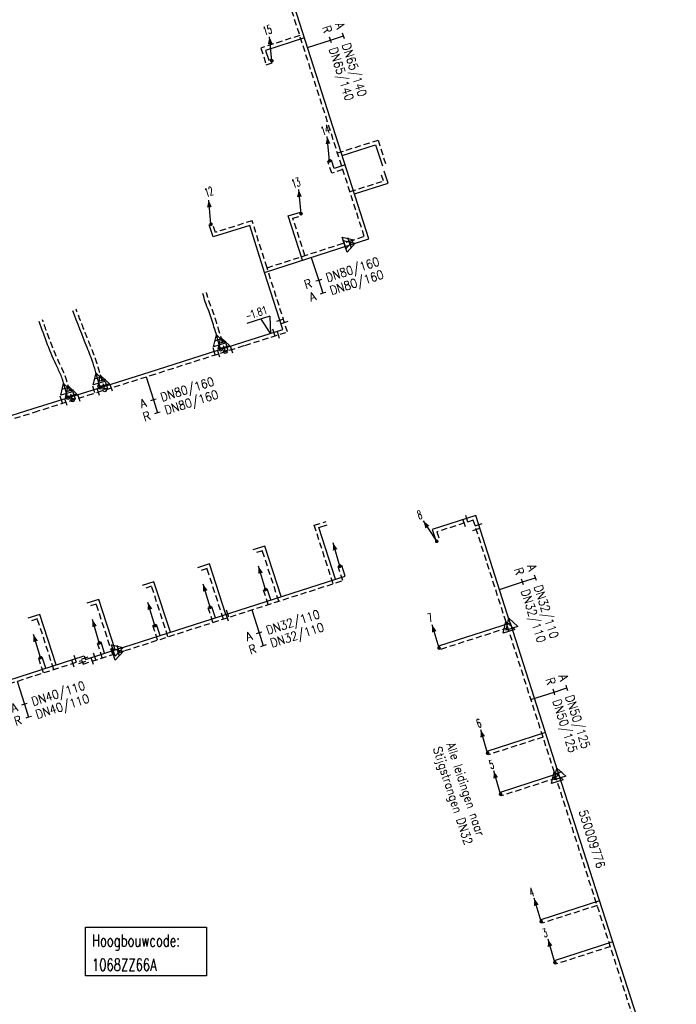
# Model space of a CAD drawing. Header units: millimetres. Extents: x 0 to 118212815, y 0 to 488348790.
# Tile 28 of 143: x 115239455 to 115307208, y 486445920 to 486547519. Entities that reach past the tile are written whole.
import ezdxf
from ezdxf.enums import TextEntityAlignment as Align

# ---------------------------------------------------------------- set-up
doc = ezdxf.new("R2010")
doc.units = ezdxf.units.MM
doc.header["$LTSCALE"] = 200
doc.linetypes.add('HIDDEN2', pattern=[4.7625, 3.175, -1.5875])
for name, color, linetype in [('WARMTE2', 8, 'Continuous'), ('WW-C-hoogbouw', 7, 'Continuous'), ('WW-C-mof', 7, 'Continuous'), ('WW-C-stijgstrang', 7, 'Continuous'), ('WW-C-tstuk', 7, 'Continuous'), ('WW-C-VERLOOP', 7, 'Continuous'), ('WW-I-diam', 7, 'Continuous'), ('WW-I-info', 7, 'Continuous'), ('WW-I-NAP', 7, 'Continuous'), ('WW-L-aanvoer', 3, 'Continuous'), ('WW-L-retour', 3, 'HIDDEN2')]:
    doc.layers.add(name, color=color, linetype=linetype)
doc.styles.add('DIN17', font='ROMANS.SHX', dxfattribs={"width": 0.9})
doc.styles.add('ISOCP', font='ISOCP.SHX')

# ---------------------------------------------------------------- blocks, each defined once
blk = doc.blocks.new('LR-mof')
at = {"color": 0, "linetype": 'ByBlock', "lineweight": -2}
blk.add_line((0, -0.75), (0, 0.75), dxfattribs=at)
blk = doc.blocks.new('LR-tsb')
blk.add_circle((0, 0), 0.375)
blk = doc.blocks.new('LR-VERL')
at = {"color": 0, "linetype": 'ByBlock', "lineweight": -2}
blk.add_lwpolyline([(1.08, 0), (-1.08, -1.25), (-1.08, 1.25)], close=True, dxfattribs=at)
blk = doc.blocks.new('LR-DIAO2')
at = {"color": 0, "lineweight": -3}
blk.add_line((0, 0), (0, -5), dxfattribs=at)
at = {"color": 0, "linetype": 'Continuous', "lineweight": -3}
blk.add_line((0, -5), (0, -7.8), dxfattribs=at)
at = {"color": 0, "lineweight": -3}
for points in [[(0.61, -5), (0, -5), (-0.61, -5)], [(0.61, -7.8), (0, -7.8), (-0.61, -7.8)]]:
    blk.add_lwpolyline(points, dxfattribs=at)
at = {"color": 1, "lineweight": -3, "style": 'DIN17', "width": 0.9}
for tag, p in [('*1', (-1.61, -5)), ('*2', (-1.61, -7.78))]:
    blk.add_attdef(tag, text='', height=1.8, dxfattribs=at).set_placement(p, align=Align.MIDDLE_RIGHT)
for tag, p in [('*11', (1.61, -5)), ('*12', (1.61, -7.8))]:
    blk.add_attdef(tag, text='', height=1.8, dxfattribs=at).set_placement(p, align=Align.MIDDLE_LEFT)
blk = doc.blocks.new('LR-DIAB2')
at = {"color": 0, "linetype": 'Continuous', "lineweight": -3}
blk.add_line((0, 5), (0, 7.8), dxfattribs=at)
at = {"color": 0, "lineweight": -3}
blk.add_line((0, 0), (0, 5), dxfattribs=at)
for points in [[(0.61, 7.8), (0, 7.8), (-0.61, 7.8)], [(0.61, 5), (0, 5), (-0.61, 5)]]:
    blk.add_lwpolyline(points, dxfattribs=at)
at = {"color": 1, "lineweight": -3, "style": 'DIN17', "width": 0.9}
for tag, p in [('*1', (-1.61, 7.8)), ('*2', (-1.61, 5.02))]:
    blk.add_attdef(tag, text='', height=1.8, dxfattribs=at).set_placement(p, align=Align.MIDDLE_RIGHT)
for tag, p in [('*11', (1.61, 7.8)), ('*12', (1.61, 5))]:
    blk.add_attdef(tag, text='', height=1.8, dxfattribs=at).set_placement(p, align=Align.MIDDLE_LEFT)
blk = doc.blocks.new('LR-hoogb')
at = {"color": 0, "linetype": 'ByBlock', "lineweight": -3}
blk.add_lwpolyline([(-12.5, 5), (12.5, 5), (12.5, -5), (-12.5, -5)], close=True, dxfattribs=at)
at = {"color": 7, "linetype": 'Continuous', "lineweight": -3, "style": 'DIN17', "width": 0.7}
blk.add_text('Hoogbouwcode:', height=2.5, dxfattribs=at).set_placement((-11.15, 1))
at = {"color": 0, "linetype": 'ByBlock', "lineweight": -3, "style": 'DIN17', "width": 0.7}
for tag, p in [('*1', (-11.15, -4)), ('*2', (-11.15, -9))]:
    blk.add_attdef(tag, p, '', height=2.5, dxfattribs=at)
blk = doc.blocks.new('LR-styg')
at = {"color": 0, "lineweight": -3}
blk.add_line((0, 0), (2.5, 4.33), dxfattribs=at)
at = {"color": 0, "lineweight": -3, "const_width": 0.375}
blk.add_lwpolyline([(-0.19, 0, 1), (0.19, 0, 1)], format="xyb", close=True, dxfattribs=at)
at = {"color": 0, "lineweight": -3}
blk.add_solid([(2.5, 4.33), (1.32, 3.28), (2.18, 2.78)], dxfattribs=at)
at = {"color": 7, "linetype": 'ByBlock', "lineweight": -2, "style": 'DIN17', "width": 0.5}
blk.add_attdef('*1', text='', height=1.8, dxfattribs=at).set_placement((0, -2.5), align=Align.MIDDLE)
blk = doc.blocks.new('nap2')
at = {"color": 0, "linetype": 'Continuous', "lineweight": -3}
for p, q in [((1, 3.5), (-4, 3.5)), ((-1, 3.5), (0, 0)), ((1, 3.5), (0, 0))]:
    blk.add_line(p, q, dxfattribs=at)
at = {"color": 0, "linetype": 'Continuous', "lineweight": -3, "style": 'ISOCP'}
for tag, p in [('*1', (-1.5, 5)), ('*2', (-4, 1.5))]:
    blk.add_attdef(tag, text='', height=1.8, dxfattribs=at).set_placement(p, align=Align.MIDDLE)
blk = doc.blocks.new('LR-hyp')
at = {"color": 7, "linetype": 'ByBlock', "lineweight": -3, "style": 'DIN17', "width": 0.9}
blk.add_attdef('*1', text='', height=1.8, dxfattribs=at).set_placement((0, 0), align=Align.MIDDLE)
at = {"color": 7, "linetype": 'ByBlock', "lineweight": -2, "style": 'DIN17', "width": 0.9, "flags": 1}
blk.add_attdef('*2', text='', height=1.8, dxfattribs=at).set_placement((0, -5), align=Align.MIDDLE)

msp = doc.modelspace()

# ---------------------------------------------------------------- linework, layer by layer
at = {"layer": 'WARMTE2'}
msp.add_line((115272488, 486533641), (115272488, 486533639), dxfattribs=at)
at = {"layer": 'WW-L-aanvoer'}
for p, q in [((115275490, 486524916), (115263756, 486561448)), ((115268831, 486545647), (115264823, 486544350)), ((115264823, 486544350), (115265146, 486543352)), ((115265146, 486543352), (115265418, 486543440)), ((115272726, 486533517), (115276184, 486534618)), ((115276184, 486534618), (115276880, 486532433)), ((115271892, 486532158), (115271614, 486533024)), ((115273045, 486532528), (115271892, 486532158)), ((115277463, 486530634), (115277066, 486531882)), ((115274006, 486529533), (115277463, 486530634)), ((115267174, 486527270), (115268433, 486527669)), ((115268643, 486522706), (115267174, 486527270)), ((115259415, 486525098), (115259017, 486526352)), ((115263192, 486526295), (115259415, 486525098)), ((115264730, 486521443), (115263192, 486526295)), ((115273571, 486524296), (115275490, 486524916)), ((115264730, 486521443), (115273571, 486524296)), ((115266605, 486515553), (115264730, 486521443)), ((115262581, 486514272), (115266605, 486515553)), ((115259907, 486514470), (115259714, 486515122)), ((115260190, 486513511), (115259907, 486514470)), ((115252818, 486511164), (115262581, 486514272)), ((115246375, 486509129), (115252818, 486511164)), ((115247488, 486510529), (115247353, 486510987)), ((115247772, 486509570), (115247488, 486510529)), ((115244145, 486509473), (115243973, 486510056)), ((115244428, 486508514), (115244145, 486509473)), ((115240856, 486507384), (115246375, 486509129)), ((115236100, 486505893), (115240856, 486507384)), ((115286510, 486496355), (115282017, 486494911)), ((115290010, 486485466), (115286510, 486496355)), ((115270327, 486495104), (115271187, 486495379)), ((115272035, 486489793), (115270327, 486495104)), ((115282017, 486494911), (115282414, 486493676)), ((115264741, 486493206), (115263512, 486492807)), ((115266431, 486487992), (115264741, 486493206)), ((115259028, 486491371), (115257800, 486490971)), ((115260718, 486486156), (115259028, 486491371)), ((115273030, 486490113), (115272682, 486491196)), ((115250198, 486482774), (115273030, 486490113)), ((115253311, 486489528), (115252088, 486489135)), ((115255000, 486484318), (115253311, 486489528)), ((115265357, 486487646), (115264991, 486488787)), ((115247608, 486487695), (115246376, 486487299)), ((115249297, 486482485), (115247608, 486487695)), ((115241528, 486486158), (115240300, 486485767)), ((115243217, 486480951), (115241528, 486486158)), ((115259646, 486485811), (115259278, 486486951)), ((115253933, 486483975), (115253567, 486485115)), ((115290080, 486485248), (115282669, 486482866)), ((115290084, 486485235), (115290010, 486485466)), ((115294993, 486469963), (115290084, 486485235)), ((115248222, 486482139), (115247854, 486483279)), ((115246234, 486481500), (115249617, 486482587)), ((115249617, 486482587), (115250198, 486482774)), ((115232790, 486477599), (115246107, 486481883)), ((115242146, 486480606), (115241779, 486481747)), ((115246107, 486481883), (115246234, 486481500)), ((115293707, 486473964), (115287663, 486472022)), ((115295049, 486469787), (115294993, 486469963)), ((115307208, 486431958), (115295049, 486469787)), ((115295066, 486469734), (115289018, 486467790)), ((115299289, 486456596), (115293242, 486454652)), ((115300653, 486452354), (115294605, 486450410))]:
    msp.add_line(p, q, dxfattribs=at)
for points in [[(115259714, 486515122), (115259504, 486515834), (115258967, 486517473), (115258607, 486518396), (115258367, 486519268)], [(115247353, 486510987), (115247036, 486512060), (115246418, 486513688), (115244928, 486517489)], [(115243973, 486510056), (115243837, 486510517), (115243343, 486511633), (115241469, 486516377)]]:
    msp.add_spline(points, degree=3, dxfattribs=at)
at = {"layer": 'WW-L-retour'}
for p, q in [((115275012, 486525161), (115263278, 486561693)), ((115268353, 486545891), (115264344, 486544595)), ((115264344, 486544595), (115264901, 486542874)), ((115264901, 486542874), (115265535, 486543079)), ((115272249, 486533764), (115276430, 486535096)), ((115276430, 486535096), (115277242, 486532548)), ((115271647, 486531680), (115271252, 486532908)), ((115272799, 486532050), (115271647, 486531680)), ((115276986, 486530881), (115276704, 486531767)), ((115273529, 486529780), (115276986, 486530881)), ((115263439, 486526772), (115259662, 486525575)), ((115264977, 486521922), (115263439, 486526772)), ((115267652, 486527023), (115268548, 486527307)), ((115268888, 486523184), (115267652, 486527023)), ((115259662, 486525575), (115259379, 486526467)), ((115264977, 486521921), (115273435, 486524652)), ((115273435, 486524652), (115275012, 486525161)), ((115267083, 486515306), (115264977, 486521921)), ((115260377, 486514221), (115260078, 486515230)), ((115262696, 486513910), (115267083, 486515306)), ((115252932, 486510801), (115262696, 486513910)), ((115260660, 486513262), (115260377, 486514221)), ((115246490, 486508767), (115252932, 486510801)), ((115247959, 486510279), (115247718, 486511095)), ((115244615, 486509223), (115244337, 486510164)), ((115248242, 486509320), (115247959, 486510279)), ((115240971, 486507021), (115246490, 486508767)), ((115244899, 486508264), (115244615, 486509223)), ((115236215, 486505531), (115240971, 486507021)), ((115269849, 486495349), (115271071, 486495741)), ((115271790, 486489315), (115269849, 486495349)), ((115286264, 486495877), (115282495, 486494666)), ((115289648, 486485350), (115286264, 486495877)), ((115282495, 486494666), (115282776, 486493792)), ((115264497, 486492727), (115263629, 486492446)), ((115266187, 486487514), (115264497, 486492727)), ((115258784, 486490892), (115257917, 486490610)), ((115260474, 486485677), (115258784, 486490892)), ((115272784, 486489635), (115272320, 486491080)), ((115250314, 486482412), (115272784, 486489635)), ((115253066, 486489050), (115252204, 486488773)), ((115254756, 486483839), (115253066, 486489050)), ((115265111, 486487168), (115264629, 486488670)), ((115247363, 486487217), (115246492, 486486937)), ((115249053, 486482006), (115247363, 486487217)), ((115259401, 486485333), (115258917, 486486834)), ((115241284, 486485681), (115240416, 486485405)), ((115242972, 486480472), (115241284, 486485681)), ((115253688, 486483497), (115253205, 486484998)), ((115289788, 486484912), (115289648, 486485350)), ((115289834, 486484770), (115282785, 486482504)), ((115294631, 486469847), (115289788, 486484912)), ((115247977, 486481661), (115247492, 486483162)), ((115245991, 486481023), (115249639, 486482195)), ((115249639, 486482195), (115250314, 486482412)), ((115232907, 486477237), (115245865, 486481403)), ((115241900, 486480128), (115241417, 486481631)), ((115245865, 486481403), (115245991, 486481023)), ((115293461, 486473486), (115287779, 486471660)), ((115294774, 486469400), (115294631, 486469847)), ((115294821, 486469256), (115289134, 486467428)), ((115306846, 486431842), (115294774, 486469400)), ((115299044, 486456118), (115293358, 486454290)), ((115300407, 486451876), (115294721, 486450048))]:
    msp.add_line(p, q, dxfattribs=at)
for points in [[(115260078, 486515230), (115259867, 486515947), (115259325, 486517602), (115258968, 486518516), (115258733, 486519369)], [(115247718, 486511095), (115247396, 486512182), (115246768, 486513835), (115245273, 486517648)], [(115244337, 486510164), (115244194, 486510648), (115243690, 486511790), (115241814, 486516537)]]:
    msp.add_spline(points, degree=3, dxfattribs=at)

# ---------------------------------------------------------------- block references
at = {"layer": 'WW-C-hoogbouw', "linetype": 'Continuous'}
ref = msp.add_blockref('LR-hoogb', (115252487, 486451374), dxfattribs=dict(at, xscale=500, yscale=500, zscale=500))
ref.add_attrib('*1', '1068ZZ66A', (115246913, 486449374), dxfattribs={"layer": '0', "color": 7, "linetype": 'ByBlock', "lineweight": -3, "height": 1250, "style": 'DIN17', "width": 0.7})
at = {"layer": 'WW-C-mof'}
for p, xscale, yscale, zscale, rotation in [((115273435, 486524652), 499.9999999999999, 499.9999999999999, 499.9999999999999, 17.89), ((115273571, 486524296), 499.9999999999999, 499.9999999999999, 499.9999999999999, 17.89), ((115266302, 486516506), 500.0000000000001, 500.0000000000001, 500.0000000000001, 107.6594489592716), ((115265653, 486515250), 500, 500, 500, 197.6594489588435), ((115266779, 486516259), 500, 500, 500, 107.6594489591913), ((115259907, 486514470), 499.9999999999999, 499.9999999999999, 499.9999999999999, 106.4609542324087), ((115266130, 486515003), 500, 500, 500, 197.6594489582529), ((115259523, 486513298), 500.0000000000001, 500.0000000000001, 500.0000000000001, 17.65944895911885), ((115260377, 486514221), 500.0000000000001, 500.0000000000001, 500.0000000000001, 106.4609542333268), ((115260857, 486513723), 500.0000000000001, 500.0000000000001, 500.0000000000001, 17.65944895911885), ((115261327, 486513474), 499.9999999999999, 499.9999999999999, 499.9999999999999, 17.65944895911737), ((115259993, 486513049), 499.9999999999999, 499.9999999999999, 499.9999999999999, 17.65944895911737), ((115247488, 486510529), 500.0000000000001, 500.0000000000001, 500.0000000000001, 106.4609542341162), ((115244145, 486509473), 499.9999999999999, 499.9999999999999, 499.9999999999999, 106.4609542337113), ((115247104, 486509360), 499.9999999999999, 499.9999999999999, 499.9999999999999, 17.52321664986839), ((115247574, 486509110), 499.9999999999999, 499.9999999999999, 499.9999999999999, 17.52321615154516), ((115247959, 486510279), 500, 500, 500, 106.4609542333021), ((115248439, 486509781), 499.9999999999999, 499.9999999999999, 499.9999999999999, 17.52321664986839), ((115248909, 486509531), 499.9999999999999, 499.9999999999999, 499.9999999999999, 17.52321615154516), ((115243761, 486508302), 500, 500, 500, 17.5550966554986), ((115244231, 486508053), 500, 500, 500, 17.55509665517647), ((115244615, 486509223), 499.9999999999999, 499.9999999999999, 499.9999999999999, 106.460954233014), ((115245096, 486508725), 500, 500, 500, 17.5550966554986), ((115245566, 486508475), 500, 500, 500, 17.55509665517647), ((115285558, 486496049), 500, 500, 500, 197.8183476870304), ((115285312, 486495571), 500, 500, 500, 197.8183476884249), ((115286816, 486495403), 499.9999999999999, 499.9999999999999, 499.9999999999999, 287.8183476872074), ((115286570, 486494925), 500.0000000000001, 500.0000000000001, 500.0000000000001, 287.8183476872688), ((115247186, 486481806), 500, 500, 500, 17.81861786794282), ((115249617, 486482587), 500, 500, 500, 17.81829999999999), ((115249639, 486482195), 500, 500, 500, 17.81829999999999), ((115244913, 486481097), 499.9999999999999, 499.9999999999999, 499.9999999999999, 197.8205914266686), ((115245155, 486481577), 500.0000000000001, 500.0000000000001, 500.0000000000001, 197.834109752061), ((115246943, 486481329), 500, 500, 500, 17.82012990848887), ((115295049, 486469787), 500, 500, 500, 107.8183), ((115294774, 486469400), 500, 500, 500, 107.8183)]:
    msp.add_blockref('LR-mof', p, dxfattribs=dict(at, xscale=xscale, yscale=yscale, zscale=zscale, rotation=rotation))
at = {"layer": 'WW-C-mof', "linetype": 'Continuous'}
for p, xscale, yscale, zscale, rotation in [((115260880, 486485808), 499.9999999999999, 499.9999999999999, 499.9999999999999, 17.8183), ((115260921, 486486221), 499.9999999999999, 499.9999999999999, 499.9999999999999, 17.8183), ((115245930, 486481208), 500.0000000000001, 500.0000000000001, 500.0000000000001, 288.3204), ((115246178, 486481667), 500.0000000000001, 500.0000000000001, 500.0000000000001, 288.3204)]:
    msp.add_blockref('LR-mof', p, dxfattribs=dict(at, xscale=xscale, yscale=yscale, zscale=zscale, rotation=rotation))
at = {"layer": 'WW-C-stijgstrang', "linetype": 'Continuous'}
ref = msp.add_blockref('LR-styg', (115265473, 486543270), dxfattribs=dict(at, xscale=499.99999997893, yscale=499.99999997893, zscale=500, rotation=35.47633806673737))
ref.add_attrib('*1', '15', dxfattribs={"layer": '0', "color": 7, "linetype": 'ByBlock', "lineweight": -2, "height": 900, "rotation": 17.92607, "style": 'DIN17', "width": 0.5}).set_placement((115265014, 486546446), align=Align.MIDDLE)
ref = msp.add_blockref('LR-styg', (115271433, 486532966), dxfattribs=dict(at, xscale=499.99999997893, yscale=499.99999997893, zscale=500, rotation=35.47633806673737))
ref.add_attrib('*1', '14', dxfattribs={"layer": '0', "color": 7, "linetype": 'ByBlock', "lineweight": -2, "height": 900, "rotation": 17.92607, "style": 'DIN17', "width": 0.5}).set_placement((115270974, 486536142), align=Align.MIDDLE)
ref = msp.add_blockref('LR-styg', (115268487, 486527498), dxfattribs=dict(at, xscale=499.99999997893, yscale=499.99999997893, zscale=500, rotation=35.47633806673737))
ref.add_attrib('*1', '13', dxfattribs={"layer": '0', "color": 7, "linetype": 'ByBlock', "lineweight": -2, "height": 900, "rotation": 17.88998, "style": 'DIN17', "width": 0.5}).set_placement((115267963, 486530689), align=Align.MIDDLE)
ref = msp.add_blockref('LR-styg', (115259195, 486526420), dxfattribs=dict(at, xscale=499.99999997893, yscale=499.99999997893, zscale=500, rotation=35.47633806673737))
ref.add_attrib('*1', '12', dxfattribs={"layer": '0', "color": 7, "linetype": 'ByBlock', "lineweight": -2, "height": 900, "rotation": 17.58636, "style": 'DIN17', "width": 0.5}).set_placement((115258978, 486529776), align=Align.MIDDLE)
ref = msp.add_blockref('LR-styg', (115282483, 486493699), dxfattribs=dict(at, xscale=499.9999999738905, yscale=500.000000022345, zscale=500, rotation=63.15865632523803))
ref.add_attrib('*1', '8', dxfattribs={"layer": '0', "color": 7, "linetype": 'ByBlock', "lineweight": -2, "height": 900, "rotation": 17.81835, "style": 'DIN17', "width": 0.5}).set_placement((115280726, 486496421), align=Align.MIDDLE)
at = {"layer": 'WW-C-stijgstrang', "linetype": 'Continuous', "xscale": 499.9999999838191, "yscale": 500.0000000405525, "zscale": 500, "rotation": 46.56819767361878}
for p in [(115272501, 486491138), (115264810, 486488729), (115259097, 486486893), (115253404, 486485000), (115247673, 486483221), (115241598, 486481689)]:
    msp.add_blockref('LR-styg', p, dxfattribs=at)
at = {"layer": 'WW-C-stijgstrang', "linetype": 'Continuous'}
ref = msp.add_blockref('LR-styg', (115282727, 486482685), dxfattribs=dict(at, xscale=499.9999999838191, yscale=500.0000000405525, zscale=500, rotation=46.56819767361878))
ref.add_attrib('*1', '7', dxfattribs={"layer": '0', "color": 7, "linetype": 'ByBlock', "lineweight": -2, "height": 900, "rotation": 17.81835, "style": 'DIN17', "width": 0.5}).set_placement((115281806, 486485823), align=Align.MIDDLE)
ref = msp.add_blockref('LR-styg', (115287736, 486471845), dxfattribs=dict(at, xscale=499.9999999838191, yscale=500.0000000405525, zscale=500, rotation=46.56819767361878))
ref.add_attrib('*1', '6', dxfattribs={"layer": '0', "color": 7, "linetype": 'ByBlock', "lineweight": -2, "height": 900, "rotation": 17.81835, "style": 'DIN17', "width": 0.5}).set_placement((115286826, 486474914), align=Align.MIDDLE)
ref = msp.add_blockref('LR-styg', (115289076, 486467609), dxfattribs=dict(at, xscale=499.9999999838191, yscale=500.0000000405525, zscale=500, rotation=46.56819767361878))
ref.add_attrib('*1', '5', dxfattribs={"layer": '0', "color": 7, "linetype": 'ByBlock', "lineweight": -2, "height": 900, "rotation": 17.81835, "style": 'DIN17', "width": 0.5}).set_placement((115288140, 486470665), align=Align.MIDDLE)
ref = msp.add_blockref('LR-styg', (115293265, 486454459), dxfattribs=dict(at, xscale=499.9999999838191, yscale=500.0000000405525, zscale=500, rotation=46.56819767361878))
ref.add_attrib('*1', '4', dxfattribs={"layer": '0', "color": 7, "linetype": 'ByBlock', "lineweight": -2, "height": 900, "rotation": 17.81835, "style": 'DIN17', "width": 0.5}).set_placement((115292279, 486457485), align=Align.MIDDLE)
ref = msp.add_blockref('LR-styg', (115294682, 486450234), dxfattribs=dict(at, xscale=499.9999999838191, yscale=500.0000000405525, zscale=500, rotation=46.56819767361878))
ref.add_attrib('*1', '3', dxfattribs={"layer": '0', "color": 7, "linetype": 'ByBlock', "lineweight": -2, "height": 900, "rotation": 17.81835, "style": 'DIN17', "width": 0.5}).set_placement((115293654, 486453288), align=Align.MIDDLE)
at = {"layer": 'WW-C-tstuk', "linetype": 'Continuous', "xscale": 500.0000000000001, "yscale": 500.0000000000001, "zscale": 500.0000000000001, "rotation": 106.461}
for p in [(115260190, 486513511), (115260660, 486513262), (115247772, 486509570), (115248242, 486509320), (115244428, 486508514), (115244899, 486508264)]:
    msp.add_blockref('LR-tsb', p, dxfattribs=at)
at = {"layer": 'WW-C-VERLOOP', "linetype": 'Continuous'}
for p, xscale, yscale, zscale, rotation in [((115273435, 486524652), 499.9999999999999, 499.9999999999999, 499.9999999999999, 17.89), ((115273571, 486524296), 499.9999999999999, 499.9999999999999, 499.9999999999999, 17.89), ((115259907, 486514470), 500.0000000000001, 500.0000000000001, 500.0000000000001, 106.461), ((115260377, 486514221), 500.0000000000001, 500.0000000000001, 500.0000000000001, 106.461), ((115247488, 486510529), 500.0000000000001, 500.0000000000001, 500.0000000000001, 106.461), ((115247959, 486510279), 500.0000000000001, 500.0000000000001, 500.0000000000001, 106.461), ((115244145, 486509473), 500.0000000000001, 500.0000000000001, 500.0000000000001, 106.461), ((115244615, 486509223), 500.0000000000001, 500.0000000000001, 500.0000000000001, 106.461), ((115289788, 486484912), 500, 500, 500, 107.8183), ((115290084, 486485235), 500, 500, 500, 107.8183), ((115249617, 486482587), 500, 500, 500, 17.81829999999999), ((115249639, 486482195), 500, 500, 500, 17.81829999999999), ((115294774, 486469400), 500, 500, 500, 107.8183), ((115295049, 486469787), 500, 500, 500, 107.8183)]:
    msp.add_blockref('LR-VERL', p, dxfattribs=dict(at, xscale=xscale, yscale=yscale, zscale=zscale, rotation=rotation))
at = {"layer": 'WW-I-diam', "linetype": 'Continuous'}
for name, p, xscale, yscale, zscale, rotation, values in [('LR-DIAB2', (115269150, 486544653), 499.9999999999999, 499.9999999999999, 499.9999999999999, 287.8068025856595, {'*1': 'A', '*11': 'DN65/140', '*2': 'R', '*12': 'DN65/140'}), ('LR-DIAO2', (115269542, 486522996), 500, 500, 500, 17.88998036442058, {'*1': 'R', '*11': 'DN80/160', '*2': 'A', '*12': 'DN80/160'}), ('LR-DIAO2', (115252496, 486510664), 499.9999999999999, 499.9999999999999, 499.9999999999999, 17.52321615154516, {'*1': 'A', '*11': 'DN80/160', '*2': 'R', '*12': 'DN80/160'}), ('LR-DIAB2', (115288959, 486488734), 499.9999999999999, 499.9999999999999, 499.9999999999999, 287.8183476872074, {'*1': 'A', '*11': 'DN32/110', '*2': 'R', '*12': 'DN32/110'}), ('LR-DIAO2', (115263396, 486486617), 499.9999999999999, 499.9999999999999, 499.9999999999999, 17.81834768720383, {'*1': 'A', '*11': 'DN32/110', '*2': 'R', '*12': 'DN32/110'}), ('LR-DIAO2', (115239180, 486479254), 499.9999999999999, 499.9999999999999, 499.9999999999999, 17.81834768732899, {'*1': 'A', '*11': 'DN40/110', '*2': 'R', '*12': 'DN40/110'}), ('LR-DIAB2', (115292210, 486477380), 500, 500, 500, 287.8183476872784, {'*1': 'A', '*11': 'DN50/125', '*2': 'R', '*12': 'DN50/125'})]:
    msp.add_blockref(name, p, dxfattribs=dict(at, xscale=xscale, yscale=yscale, zscale=zscale, rotation=rotation)).add_auto_attribs(values)
at = {"layer": 'WW-I-info', "linetype": 'Continuous', "xscale": 500, "yscale": 500, "zscale": 500, "rotation": 287.8183476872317}
msp.add_blockref('LR-hyp', (115298513, 486462981), dxfattribs=at).add_auto_attribs({'*1': '550009776'})
at = {"layer": 'WW-I-NAP', "linetype": 'Continuous', "lineweight": -3}
ref = msp.add_blockref('nap2', (115265326, 486515109), dxfattribs=dict(at, xscale=500, yscale=500, zscale=500, rotation=17.5341057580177))
ref.add_attrib('*1', '-1.81', dxfattribs={"layer": '0', "color": 1, "linetype": 'Continuous', "lineweight": -3, "height": 900, "rotation": 17.53411, "style": 'ISOCP'}).set_placement((115263857, 486517266), align=Align.MIDDLE)

# ---------------------------------------------------------------- texts
at = {"layer": 'WW-I-info', "style": 'DIN17', "width": 0.9}
for s, p in [('Stijgstrangen DN32', (115282096, 486472324)), ('Alle leidingen naar ', (115283482, 486472776))]:
    msp.add_text(s, height=900, rotation=288.06771, dxfattribs=at).set_placement(p)

doc.saveas('drawing.dxf')
